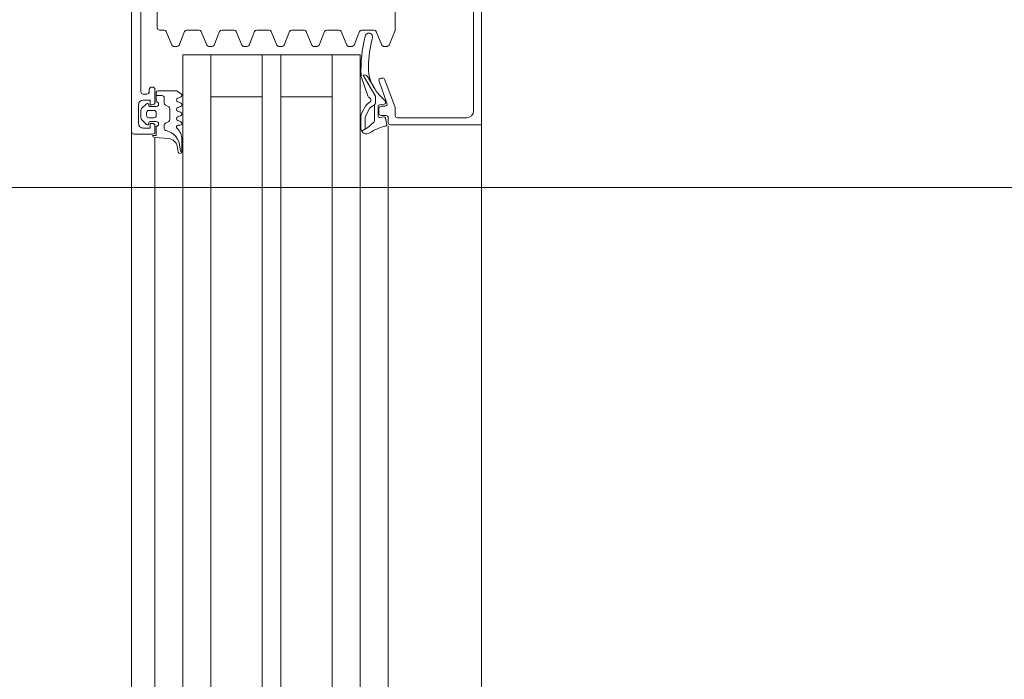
# Model space of a CAD drawing. Header units: centimetres. Extents: x -1737 to 22393, y -8842 to 3838.
# Tile 146 of 174: x 526 to 548, y 3007 to 3021. Entities that reach past the tile are written whole.
import ezdxf

# ---------------------------------------------------------------- set-up
doc = ezdxf.new("R2010")
doc.units = ezdxf.units.CM
doc.linetypes.add('Dash', pattern=[60, 30, -30])
for name, color, linetype, lineweight in [('A-ANNO-DIMS', 211, 'Continuous', 13), ('A-ANNO-DIMS-100', 211, 'Continuous', 13), ('A-DETL-GENF', 92, 'Continuous', 9), ('A-DOOR', 31, 'Continuous', 13), ('A-DOOR-HDLN', 31, 'Continuous', 13)]:
    doc.layers.add(name, color=color, linetype=linetype, lineweight=lineweight)
doc.styles.add('Arial Narrow_2', font='ARIALN.TTF', dxfattribs={"height": 20})
doc.dimstyles.new('Diagonal_1_100__0__wewnętrzne_2', dxfattribs={"dimscale": 30.48, "dimtxt": 20.468619, "dimasz": 0.656168, "dimexe": 0.164042, "dimexo": 0.0625, "dimgap": 0.032808, "dimtad": 1, "dimdec": 0, "dimdsep": 46, "dimtxsty": 'Arial Narrow_2', "dimblk1": 'OBLIQUE', "dimblk2": 'OBLIQUE', "dimsah": 1, "dimcen": 0.09, "dimazin": 0, "dimtfac": 1, "dimtdec": 4, "dimtix": 1, "dimtmove": 2, "dimatfit": 3, "dimfxl": 0, "dimtvp": 1, "dimtolj": 1, "dimtzin": 0, "dimarcsym": 0})

# ---------------------------------------------------------------- blocks, each defined once
blk = doc.blocks.new('Schueco_FWS_ADS-75-SimplySmart_inw_Family-02 - FWS SI insert unit 90-2508000-3_piętro I __3_90 m_ - stan projektowany')
at = {"layer": 'A-DETL-GENF'}
for p, q in [((-76.25, 6.6), (76.25, 6.6)), ((6.9, 4.6), (-59.83, 4.6)), ((-55.25, 4), (6.9, 4)), ((-55.25, 3.4), (6.9, 3.4)), ((-55.25, 2.3), (6.9, 2.3)), ((-55.25, 1.9), (6.9, 1.9)), ((-55.25, 0.8), (6.9, 0.8)), ((-55.25, 0.2), (6.9, 0.2)), ((-55.25, -0.4), (6.9, -0.4)), ((75.35, -0.9), (-75.35, -0.9))]:
    blk.add_line(p, q, dxfattribs=at)
at = {"layer": 'A-DOOR'}
for p, q in [((-60, 6.6), (-54.5, 6.6)), ((-60.15, 6.43), (-62.46, 6.43)), ((-60, 4.8), (-60, 6.28)), ((-62.77, 4.75), (-61.89, 4.75)), ((-61.871, 4.746), (-61.561, 4.618)), ((-60.817, 4.529), (-60.218, 4.747)), ((-60.201, 4.75), (-60.05, 4.75)), ((-61.561, 4.462), (-61.849, 4.343)), ((-61.53, 4.502), (-61.53, 4.578)), ((-60.85, 4.45), (-60.85, 4.482)), ((-60.317, 4.573), (-60.783, 4.403)), ((-60.349, 4.54), (-60.322, 4.54)), ((-60.292, 4.514), (-60.279, 4.411)), ((-60.25, 4.45), (-60.25, 4.526)), ((-60.05, 4.55), (-60.05, 4.45)), ((-60.009, 4.419), (-60.02, 4.509)), ((-59.9, 4.6), (-60, 4.6)), ((-59.996, 4.542), (-59.857, 4.569)), ((-61.88, 4.297), (-61.88, 4.033)), ((-60.488, 4.315), (-60.917, 4.063)), ((-60.886, 4.153), (-60.647, 4.297)), ((-60.34, 4.329), (-60.437, 4.329)), ((-60.249, 4.385), (-60.039, 4.385)), ((-60.1, 4.4), (-60.2, 4.4)), ((-60.47, 4.163), (-60.884, 4.021)), ((-60.3, 4.155), (-60.34, 4.21)), ((-60.094, 4.03), (-60.261, 4.121)), ((-60.066, 4.129), (-60.184, 4.193)), ((-59.772, 4.015), (-60.037, 4.015)), ((-59.76, 4.108), (-59.984, 4.108)), ((-59.79, 4.161), (-59.716, 4.031)), ((-61.849, 3.987), (-61.561, 3.868)), ((-61.53, 3.752), (-61.53, 3.828)), ((-61.561, 3.712), (-61.849, 3.593)), ((-61.88, 3.547), (-61.88, 3.283)), ((-54.5, 3.4), (-61.35, 3.4)), ((-59.896, 3.4), (-54.5, 3.4)), ((-61.849, 3.237), (-61.561, 3.118)), ((-61.561, 2.962), (-61.849, 2.843)), ((-61.53, 3.002), (-61.53, 3.078)), ((-61.88, 2.797), (-61.88, 2.533)), ((-61.849, 2.487), (-61.561, 2.368)), ((-61.53, 2.252), (-61.53, 2.328)), ((-61.561, 2.212), (-61.849, 2.093)), ((-61.88, 2.047), (-61.88, 1.783)), ((-61.849, 1.737), (-61.561, 1.618)), ((-61.53, 1.502), (-61.53, 1.578)), ((-61.88, 1.297), (-61.88, 1.033)), ((-61.561, 1.462), (-61.849, 1.343)), ((-61.849, 0.987), (-61.561, 0.868)), ((-61.561, 0.712), (-61.849, 0.593)), ((-61.53, 0.752), (-61.53, 0.828)), ((-54.5, 0.8), (-61.35, 0.8)), ((-61.88, 0.547), (-61.88, 0.283)), ((-61.849, 0.237), (-61.561, 0.118)), ((-61.53, 0.002), (-61.53, 0.078)), ((-60.441, 0.15), (-60.419, 0.09)), ((-60.341, 0.09), (-60.319, 0.15)), ((-60.241, 0.15), (-60.219, 0.09)), ((-60.141, 0.09), (-60.119, 0.15)), ((-60.041, 0.15), (-60.019, 0.09)), ((-59.941, 0.09), (-59.919, 0.15)), ((-59.84, 0.14), (-59.84, 0.1)), ((-59.541, 0.18), (-59.274, 0.18)), ((-59.266, 0.101), (-59.392, 0.076)), ((-59.276, 0.158), (-59.249, 0.172)), ((-61.88, -0.203), (-61.88, -0.3)), ((-61.561, -0.038), (-61.849, -0.157)), ((-60.428, -0.2), (-60.317, -0.2)), ((-60.273, -0.175), (-60.233, -0.105)), ((-60.19, -0.08), (-59.966, -0.08)), ((-59.923, -0.105), (-59.882, -0.175)), ((-59.839, -0.2), (-59.774, -0.2)), ((-59.553, -0.103), (-59.58, -0.41)), ((-61.93, -0.35), (-62.33, -0.35)), ((-60.61, -0.4), (-60.33, -0.4)), ((-60.34, -0.37), (-60.55, -0.37)), ((-60.478, -0.37), (-60.478, -0.25)), ((-60.24, -0.5), (-60.24, -0.37)), ((-60.16, -0.42), (-60.16, -0.53)), ((-60.05, -0.37), (-60.11, -0.37)), ((-60, -0.53), (-60, -0.42)), ((-59.92, -0.37), (-59.92, -0.5)), ((-59.83, -0.4), (-59.7, -0.4)), ((-59.578, -0.4), (-54.5, -0.4)), ((-60.66, -0.47), (-60.66, -0.45)), ((-60.56, -0.52), (-60.61, -0.52)), ((-60.51, -0.65), (-60.51, -0.57)), ((-60.197, -0.685), (-60.301, -0.581)), ((-60.28, -0.53), (-60.27, -0.53)), ((-60.11, -0.58), (-60.05, -0.58)), ((-59.859, -0.581), (-59.963, -0.685)), ((-59.89, -0.53), (-59.88, -0.53)), ((-59.65, -0.45), (-59.65, -0.85)), ((-62.56, -0.7), (-60.56, -0.7)), ((-60.28, -0.75), (-59.88, -0.75)), ((-59.998, -0.7), (-60.162, -0.7)), ((-59.7, -0.9), (-68.3, -0.9)), ((-59.7, -0.9), (-54.5, -0.9))]:
    blk.add_line(p, q, dxfattribs=at)
at = {"layer": 'A-DOOR', "flags": 128}
for points in [[(-62.7, 6.48), (-62.8, 6.48), (-62.8, 6.6), (-59.85, 6.6), (-59.85, 4.65)], [(-60.239, 4.241), (-60.277, 4.303), (-59.941, 4.303)], [(-54.5, 4), (-61.35, 4), (-61.35, 0.2), (-54.5, 0.2)], [(-60.45, 3.4), (-60.45, 2.3), (-61.35, 2.3), (-54.5, 2.3)], [(-60.45, 0.8), (-60.45, 1.9), (-61.35, 1.9), (-54.5, 1.9)], [(-60.58, -0.34), (-60.58, 0.06), (-60.515, 0.16)], [(-59.62, -0.45), (-59.62, -0.37), (-59.82, -0.37)], [(-60.28, -0.45), (-60.28, -0.5), (-60.38, -0.5), (-60.38, -0.65)], [(-59.78, -0.65), (-59.78, -0.5), (-59.88, -0.5), (-59.88, -0.45)]]:
    blk.add_lwpolyline(points, dxfattribs=at)
at = {"layer": 'A-DOOR'}
for centre, radius, start, end in [((-60.15, 6.28), 0.15, 0, 90), ((-61.89, 4.7), 0.05, 67.5, 90), ((-60.201, 4.7), 0.05, 90, 110), ((-60.05, 4.8), 0.05, 270, 0), ((-59.9, 4.65), 0.05, 270, 0), ((-61.58, 4.572), 0.05, 7.1452, 67.5), ((-61.58, 4.508), 0.05, 292.5, 352.8548), ((-60.8, 4.482), 0.05, 110, 180), ((-60.8, 4.45), 0.05, 180, 290), ((-61.241, 5.282), 1.15, 297.1697, 319.1518), ((-60.349, 4.51), 0.03, 90, 139.1518), ((-60.322, 4.51), 0.03, 7.0564, 90), ((-60.3, 4.526), 0.05, 0, 110), ((-60.2, 4.45), 0.05, 180, 270), ((-60.1, 4.45), 0.05, 270, 0), ((-60, 4.55), 0.05, 90, 180), ((-59.99, 4.513), 0.03, 100.9941, 188.118), ((-59.85, 4.54), 0.03, 11.4268, 102.3565), ((-58.89, 4.734), 0.95, 191.4268, 214.051), ((-61.83, 4.297), 0.05, 112.5, 180), ((-61.735, 4.184), 0.08, 74.699, 256.5296), ((-61.018, 7.009), 2.834, 255.7856, 268.4777), ((-61.072, 4.975), 0.8, 268.4714, 296.3861), ((-60.437, 4.229), 0.1, 90, 120.3836), ((-60.38, 4.18), 0.05, 36.3666, 153.0444), ((-60.334, 4.253), 0.0764, 29.9329, 94.2645), ((-60.249, 4.415), 0.03, 187.0564, 270), ((-60.103, 4.342), 0.17, 216.4634, 241.4634), ((-60.039, 4.415), 0.03, 270, 7.2077), ((-59.941, 4.243), 0.06, 33.3021, 90), ((-58.513, 5.398), 1.777, 219.1355, 223.7266), ((-61.83, 4.033), 0.05, 180, 247.5), ((-61.017, 7.009), 2.994, 255.7723, 272.1183), ((-60.847, 4.089), 0.075, 121.1063, 200.0149), ((-60.91, 4.097), 0.08, 272.1106, 289.0101), ((-60.496, 4.239), 0.08, 289.0101, 333.0444), ((-60.203, 4.226), 0.12, 216.3666, 241.3666), ((-60.037, 4.135), 0.12, 241.3666, 270.0039), ((-59.984, 4.278), 0.17, 241.4634, 270.0728), ((-59.825, 4.141), 0.04, 29.6254, 45.0361), ((-59.776, 4.135), 0.12, 271.9923, 34.051), ((-61.58, 3.822), 0.05, 7.1452, 67.5), ((-61.83, 3.547), 0.05, 112.5, 180), ((-61.58, 3.758), 0.05, 292.5, 352.8548), ((-61.83, 3.283), 0.05, 180, 247.5), ((-61.58, 3.072), 0.05, 7.1452, 67.5), ((-61.58, 3.008), 0.05, 292.5, 352.8548), ((-61.83, 2.797), 0.05, 112.5, 180), ((-61.83, 2.533), 0.05, 180, 247.5), ((-61.58, 2.322), 0.05, 7.1452, 67.5), ((-61.58, 2.258), 0.05, 292.5, 352.8548), ((-61.83, 2.047), 0.05, 112.5, 180), ((-61.83, 1.783), 0.05, 180, 247.5), ((-61.58, 1.572), 0.05, 7.1452, 67.5), ((-61.58, 1.508), 0.05, 292.5, 352.8548), ((-61.83, 1.297), 0.05, 112.5, 180), ((-61.83, 1.033), 0.05, 180, 247.5), ((-61.58, 0.822), 0.05, 7.1452, 67.5), ((-61.58, 0.758), 0.05, 292.5, 352.8548), ((-61.83, 0.547), 0.05, 112.5, 180), ((-61.83, 0.283), 0.05, 180, 247.5), ((-61.58, 0.072), 0.05, 7.1452, 67.5), ((-61.58, 0.008), 0.05, 292.5, 352.8548), ((-60.48, 0.14), 0.04, 14.9995, 150.0003), ((-60.38, 0.1), 0.04, 195.0002, 344.9998), ((-60.28, 0.14), 0.04, 14.9996, 165.0004), ((-60.18, 0.1), 0.04, 195.0002, 344.9998), ((-60.08, 0.14), 0.04, 14.9996, 165.0004), ((-59.98, 0.1), 0.04, 195.0002, 344.9998), ((-59.88, 0.14), 0.04, 359.9998, 165.0003), ((-59.8, 0.1), 0.04, 180, 319.6792), ((-59.541, -0.12), 0.3, 89.9987, 139.6802), ((-59.353, -0.244), 0.381, 91.8995, 167.3401), ((-59.354, -0.12), 0.2, 101.0025, 174.9918), ((-59.399, 0.478), 0.343, 275.6011, 291.0537), ((-59.274, 0.14), 0.04, 281.0106, 90.0809), ((-61.83, -0.203), 0.05, 112.5, 180), ((-60.428, -0.25), 0.05, 90, 180), ((-60.317, -0.15), 0.05, 270, 330), ((-60.19, -0.13), 0.05, 90, 150), ((-59.966, -0.13), 0.05, 30, 90), ((-59.839, -0.15), 0.05, 210, 270), ((-59.774, -0.15), 0.05, 270, 347.8734), ((-61.93, -0.3), 0.05, 270, 360), ((-60.61, -0.45), 0.05, 90, 180), ((-60.55, -0.34), 0.03, 180, 270), ((-60.29, -0.37), 0.05, 359.9994, 179.9994), ((-60.33, -0.45), 0.05, 360, 90), ((-60.11, -0.42), 0.05, 89.9989, 180.0011), ((-60.05, -0.42), 0.05, 359.9989, 90.0011), ((-59.87, -0.37), 0.05, 0, 180), ((-59.83, -0.45), 0.05, 90, 180), ((-59.7, -0.45), 0.05, 0, 90), ((-59.62, -0.41), 0.04, 270.0001, 359.9994), ((-60.61, -0.47), 0.05, 180, 270), ((-60.56, -0.57), 0.05, 0, 90), ((-60.28, -0.56), 0.03, 89.9999, 225.0019), ((-60.27, -0.5), 0.03, 270, 0), ((-60.11, -0.53), 0.05, 179.9979, 270.0021), ((-60.05, -0.53), 0.05, 269.9979, 0.0021), ((-59.89, -0.5), 0.03, 180, 270), ((-59.88, -0.56), 0.03, 315.0034, 89.9945), ((-60.56, -0.65), 0.05, 270, 0), ((-60.28, -0.65), 0.1, 180, 270), ((-60.162, -0.65), 0.05, 224.9723, 270), ((-59.998, -0.65), 0.05, 270, 315.0202), ((-59.88, -0.65), 0.1, 270, 0), ((-59.7, -0.85), 0.05, 270, 0)]:
    blk.add_arc(centre, radius, start, end, dxfattribs=at)
at = {"layer": 'A-DOOR-HDLN', "linetype": 'Dash', "lineweight": 9}
blk.add_arc((-73.05, 7.6), 93.95, 360, 90, dxfattribs=at)
blk = doc.blocks.new('DIMBLOCK115-3_piętro I __3_90 m_ - stan projektowany')
at = {"layer": 'A-ANNO-DIMS-100', "transparency": 16777216}
for p, q in [((-499.623, 3017.079), (-489.623, 3027.079)), ((1209.377, 3017.079), (1219.377, 3027.079)), ((-499.623, 3012.079), (-499.623, 3022.079)), ((1209.377, 3012.079), (1209.377, 3022.079)), ((-499.623, 3017.079), (-509.623, 3007.079)), ((1209.377, 3017.079), (-499.623, 3017.079)), ((-499.623, 3017.079), (-499.623, 3012.079)), ((1209.377, 3017.079), (1199.377, 3007.079)), ((1209.377, 3017.079), (1209.377, 3012.079))]:
    blk.add_line(p, q, dxfattribs=at)
at = {"layer": 'A-ANNO-DIMS-100', "color": 0, "transparency": 16777216, "insert": (346.331, 3043.927), "char_height": 20, "width": 60.82104, "attachment_point": 1, "line_spacing_factor": 0.974696, "style": 'Arial Narrow_2'}
blk.add_mtext('1709', dxfattribs=at)
blk = doc.blocks.new('_Oblique')
at = {"color": 0, "linetype": 'ByBlock', "lineweight": -2}
blk.add_line((-0.5, -0.5), (0.5, 0.5), dxfattribs=at)

msp = doc.modelspace()

# ---------------------------------------------------------------- block references
at = {"layer": 'A-DOOR', "rotation": 270.0000000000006}
msp.add_blockref('Schueco_FWS_ADS-75-SimplySmart_inw_Family-02 - FWS SI insert unit 90-2508000-3_piętro I __3_90 m_ - stan projektowany', (529.777, 2958.576), dxfattribs=at)

# ---------------------------------------------------------------- dimensions: what is measured, and where the dimension line sits
at = {"layer": 'A-ANNO-DIMS'}
dim = msp.add_linear_dim(base=(-499.623, 3017.079), p1=(1209.377, 3012.079), p2=(-499.623, 3012.079), dimstyle='Diagonal_1_100__0__wewnętrzne_2', override={"dimpost": '<>', "dimfxl": 1709}, dxfattribs=at)
dim.commit()
dim.dimension.update_dxf_attribs({"geometry": 'DIMBLOCK115-3_piętro I __3_90 m_ - stan projektowany', "text_midpoint": (376.742, 3030.594), "dimtype": 160})

doc.saveas('drawing.dxf')
